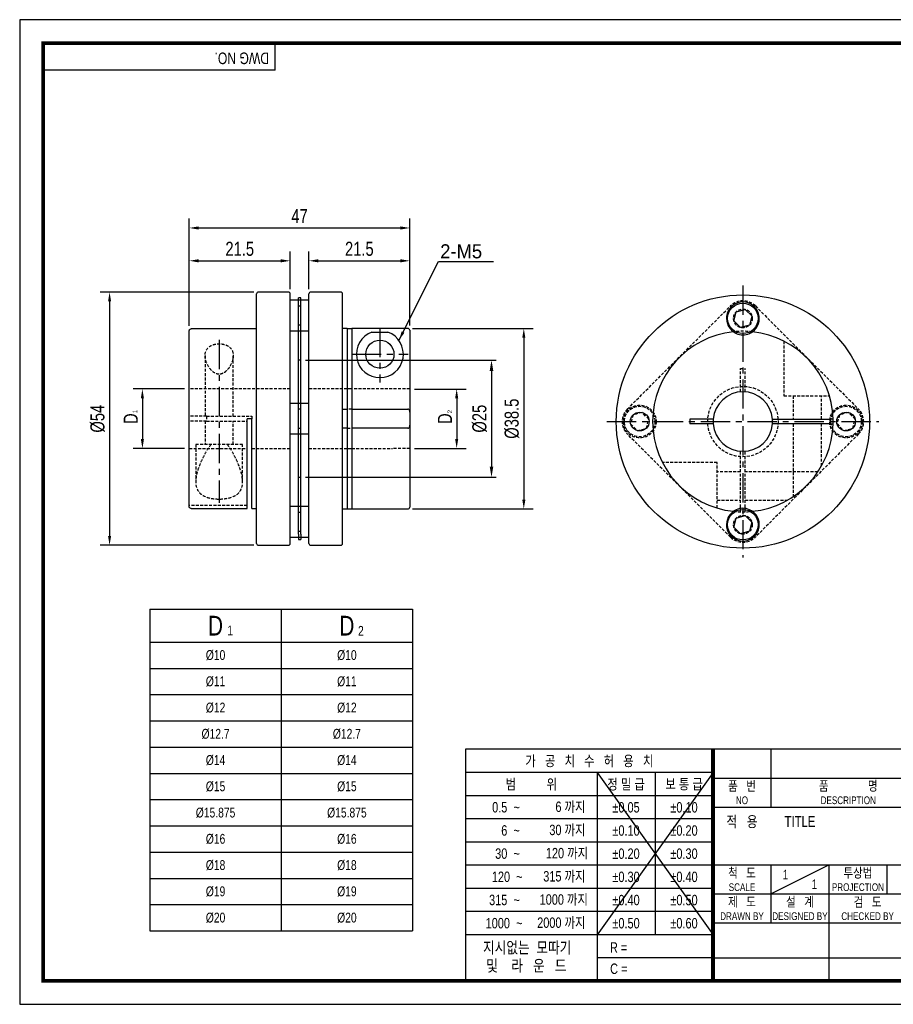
# Model space of a CAD drawing. Header units: millimetres. Extents: x 0 to 297, y 0 to 210.
# Tile 1 of 2: x 0 to 186, y 0 to 210. Entities that reach past the tile are written whole.
import ezdxf
from ezdxf.enums import TextEntityAlignment as Align

# ---------------------------------------------------------------- set-up
doc = ezdxf.new("R2010")
doc.units = ezdxf.units.MM
doc.header["$LTSCALE"] = 5
for name, pattern in [('CENTER', [2, 1.25, -0.25, 0.25, -0.25]), ('CENTER2', [1.125, 0.75, -0.125, 0.125, -0.125]), ('DASHED', [0.75, 0.5, -0.25]), ('HIDDEN', [0.375, 0.25, -0.125]), ('HIDDEN2', [0.1875, 0.125, -0.0625]), ('PHANTOM2', [1.25, 0.625, -0.125, 0.125, -0.125, 0.125, -0.125])]:
    doc.linetypes.add(name, pattern=pattern)
doc.layers.get('0').update_dxf_attribs({"linetype": 'CONTINUOUS'})
doc.layers.get('Defpoints').update_dxf_attribs({"linetype": 'CONTINUOUS'})
for name, color, linetype in [('BM', 2, 'CONTINUOUS'), ('C', 1, 'CENTER2'), ('CT', 1, 'CENTER'), ('D', 7, 'CONTINUOUS'), ('DIM', 7, 'CONTINUOUS'), ('H', 3, 'HIDDEN'), ('HD', 4, 'DASHED'), ('P', 4, 'PHANTOM2')]:
    doc.layers.add(name, color=color, linetype=linetype)
doc.styles.get("Standard").update_dxf_attribs({"font": 'Gulim.ttf', "width": 0.8, "height": 3})
doc.dimstyles.new('LIM', dxfattribs={"dimtxt": 2, "dimasz": 2, "dimexe": 2, "dimexo": 1, "dimgap": 1, "dimtad": 1, "dimdec": 3, "dimzin": 9, "dimdsep": 46, "dimtxsty": 'Standard', "dimcen": 3, "dimclrd": 1, "dimclre": 1, "dimadec": 0, "dimazin": 0, "dimtfac": 1, "dimtdec": 3, "dimtmove": 0, "dimatfit": 3, "dimfxl": 0, "dimtolj": 1, "dimtzin": 0, "dimarcsym": 0})
doc.dimstyles.get("Standard").update_dxf_attribs({"dimtxt": 0.18, "dimasz": 0.18, "dimexe": 0.18, "dimexo": 0.0625, "dimgap": 0.09, "dimtad": 0, "dimtih": 1, "dimtoh": 1, "dimdec": 4, "dimzin": 0, "dimdsep": 46, "dimtxsty": 'Standard', "dimcen": 0.09, "dimadec": 0, "dimazin": 0, "dimtfac": 1, "dimtdec": 4, "dimtofl": 0, "dimtmove": 0, "dimatfit": 3, "dimfxl": 0, "dimtolj": 1, "dimtzin": 0, "dimarcsym": 0})

# ---------------------------------------------------------------- blocks, each defined once
blk = doc.blocks.new('*D118')
at = {"layer": 'Defpoints', "color": 0}
for p in [(57.66, 158.58), (57.66, 151.5), (36.16, 143.7)]:
    blk.add_point(p, dxfattribs=at)
at = {"layer": 'DIM', "color": 1, "lineweight": -2}
for p, q in [((36.16, 144.7), (36.16, 160.58)), ((57.66, 152.5), (57.66, 160.58)), ((38.16, 158.58), (55.66, 158.58))]:
    blk.add_line(p, q, dxfattribs=at)
at = {"layer": 'DIM', "color": 1}
for points in [[(38.16, 158.91), (38.16, 158.24), (36.16, 158.58)], [(55.66, 158.91), (55.66, 158.24), (57.66, 158.58)]]:
    blk.add_solid(points, dxfattribs=at)
at = {"layer": 'DIM', "color": 0, "insert": (46.91, 161.12), "char_height": 3, "attachment_point": 5}
blk.add_mtext('\\A1;21.5', dxfattribs=at)
blk = doc.blocks.new('*D119')
at = {"layer": 'Defpoints', "color": 0}
for p in [(83.16, 165.58), (36.16, 143.7), (83.16, 143.75)]:
    blk.add_point(p, dxfattribs=at)
at = {"layer": 'DIM', "color": 1, "lineweight": -2}
for p, q in [((36.16, 144.7), (36.16, 167.58)), ((83.16, 144.75), (83.16, 167.58)), ((38.16, 165.58), (81.16, 165.58))]:
    blk.add_line(p, q, dxfattribs=at)
at = {"layer": 'DIM', "color": 1}
for points in [[(38.16, 165.91), (38.16, 165.24), (36.16, 165.58)], [(81.16, 165.91), (81.16, 165.24), (83.16, 165.58)]]:
    blk.add_solid(points, dxfattribs=at)
at = {"layer": 'DIM', "color": 0, "insert": (59.66, 168.12), "char_height": 3, "attachment_point": 5}
blk.add_mtext('\\A1;47', dxfattribs=at)
blk = doc.blocks.new('*D120')
at = {"layer": 'Defpoints', "color": 0}
for p in [(50.89, 151.9), (19.16, 97.9), (50.89, 97.9)]:
    blk.add_point(p, dxfattribs=at)
at = {"layer": 'DIM', "color": 1, "lineweight": -2}
for p, q in [((49.89, 151.9), (17.16, 151.9)), ((19.16, 149.9), (19.16, 99.9)), ((49.89, 97.9), (17.16, 97.9))]:
    blk.add_line(p, q, dxfattribs=at)
at = {"layer": 'DIM', "color": 1}
for points in [[(18.83, 149.9), (19.49, 149.9), (19.16, 151.9)], [(18.83, 99.9), (19.49, 99.9), (19.16, 97.9)]]:
    blk.add_solid(points, dxfattribs=at)
at = {"layer": 'DIM', "color": 0, "insert": (16.62, 124.9), "char_height": 3, "attachment_point": 5, "rotation": 90}
blk.add_mtext('\\A1;%%c54', dxfattribs=at)
blk = doc.blocks.new('*D121')
at = {"layer": 'Defpoints', "color": 0}
for p in [(36.16, 131.25), (26.16, 118.55), (36.16, 118.55)]:
    blk.add_point(p, dxfattribs=at)
at = {"layer": 'DIM', "color": 1, "lineweight": -2}
for p, q in [((35.16, 131.25), (24.16, 131.25)), ((26.16, 129.25), (26.16, 120.55)), ((35.16, 118.55), (24.16, 118.55))]:
    blk.add_line(p, q, dxfattribs=at)
at = {"layer": 'DIM', "color": 1}
for points in [[(25.83, 129.25), (26.49, 129.25), (26.16, 131.25)], [(25.83, 120.55), (26.49, 120.55), (26.16, 118.55)]]:
    blk.add_solid(points, dxfattribs=at)
at = {"layer": 'DIM', "color": 0, "insert": (23.66, 124.9), "char_height": 3, "attachment_point": 5, "rotation": 90}
blk.add_mtext('\\A1;D', dxfattribs=at)
blk = doc.blocks.new('*D122')
at = {"layer": 'Defpoints', "color": 0}
for p in [(83.16, 158.58), (61.66, 151.5), (83.16, 143.75)]:
    blk.add_point(p, dxfattribs=at)
at = {"layer": 'DIM', "color": 1, "lineweight": -2}
for p, q in [((61.66, 152.5), (61.66, 160.58)), ((83.16, 144.75), (83.16, 160.58)), ((63.66, 158.58), (81.16, 158.58))]:
    blk.add_line(p, q, dxfattribs=at)
at = {"layer": 'DIM', "color": 1}
for points in [[(63.66, 158.91), (63.66, 158.24), (61.66, 158.58)], [(81.16, 158.91), (81.16, 158.24), (83.16, 158.58)]]:
    blk.add_solid(points, dxfattribs=at)
at = {"layer": 'DIM', "color": 0, "insert": (72.41, 161.12), "char_height": 3, "attachment_point": 5}
blk.add_mtext('\\A1;21.5', dxfattribs=at)
blk = doc.blocks.new('*D123')
at = {"layer": 'Defpoints', "color": 0}
for p in [(83.16, 131.23), (83.16, 118.57), (93.16, 118.57)]:
    blk.add_point(p, dxfattribs=at)
at = {"layer": 'DIM', "color": 1, "lineweight": -2}
for p, q in [((84.16, 131.23), (95.16, 131.23)), ((93.16, 129.23), (93.16, 120.57)), ((84.16, 118.57), (95.16, 118.57))]:
    blk.add_line(p, q, dxfattribs=at)
at = {"layer": 'DIM', "color": 1}
for points in [[(92.83, 129.23), (93.49, 129.23), (93.16, 131.23)], [(92.83, 120.57), (93.49, 120.57), (93.16, 118.57)]]:
    blk.add_solid(points, dxfattribs=at)
at = {"layer": 'DIM', "color": 0, "insert": (90.66, 124.9), "char_height": 3, "attachment_point": 5, "rotation": 90}
blk.add_mtext('\\A1;D', dxfattribs=at)
blk = doc.blocks.new('*D124')
at = {"layer": 'Defpoints', "color": 0}
for p in [(82.76, 144.15), (82.76, 105.65), (107.47, 105.65)]:
    blk.add_point(p, dxfattribs=at)
at = {"layer": 'DIM', "color": 1, "lineweight": -2}
for p, q in [((83.76, 144.15), (109.47, 144.15)), ((107.47, 142.15), (107.47, 107.65)), ((83.76, 105.65), (109.47, 105.65))]:
    blk.add_line(p, q, dxfattribs=at)
at = {"layer": 'DIM', "color": 1}
for points in [[(107.14, 142.15), (107.81, 142.15), (107.47, 144.15)], [(107.14, 107.65), (107.81, 107.65), (107.47, 105.65)]]:
    blk.add_solid(points, dxfattribs=at)
at = {"layer": 'DIM', "color": 0, "insert": (104.94, 124.9), "char_height": 3, "attachment_point": 5, "rotation": 90}
blk.add_mtext('\\A1;%%c38.5', dxfattribs=at)
blk = doc.blocks.new('*D126')
at = {"layer": 'D', "color": 1, "lineweight": -2}
for p, q in [((60.91, 137.4), (101.58, 137.4)), ((100.58, 135.1), (100.58, 114.7)), ((60.91, 112.4), (101.58, 112.4))]:
    blk.add_line(p, q, dxfattribs=at)
at = {"layer": 'D', "color": 1}
for points in [[(100.2, 135.1), (100.97, 135.1), (100.58, 137.4)], [(100.2, 114.7), (100.97, 114.7), (100.58, 112.4)]]:
    blk.add_solid(points, dxfattribs=at)
at = {"layer": 'Defpoints', "color": 0}
for p in [(59.91, 137.4), (59.91, 112.4), (100.58, 112.4)]:
    blk.add_point(p, dxfattribs=at)
at = {"layer": 'D', "insert": (98.05, 124.9), "char_height": 3, "attachment_point": 5, "rotation": 90}
blk.add_mtext('\\A1;%%C25', dxfattribs=at)

msp = doc.modelspace()

# ---------------------------------------------------------------- linework, layer by layer
for p, q in [((54.43705, 199.23234), (54.43705, 205)), ((54.43705, 199.23234), (5, 199.23234)), ((27.7581, 84.25475), (83.7581, 84.25475)), ((27.7581, 84.25475), (27.7581, 15.65475)), ((83.7581, 84.25475), (83.7581, 15.65475)), ((95.07575, 54.43705), (95.07575, 5)), ((147.8086, 54.43705), (95.07575, 54.43705)), ((292, 54.43705), (147.8086, 54.43705)), ((147.8086, 54.43705), (147.8086, 5)), ((160.16787, 54.43705), (160.16787, 42.07779)), ((147.8086, 49.42948), (95.07575, 49.42948)), ((147.8086, 49.42948), (123.09008, 14.82355)), ((123.09008, 49.42948), (147.8086, 14.82355)), ((123.09008, 49.42948), (123.09008, 5)), ((135.44934, 49.42948), (135.44934, 14.82355)), ((147.8086, 48.25742), (292, 48.25742)), ((147.8086, 44.48577), (95.07575, 44.48577)), ((147.8086, 42.07779), (292, 42.07779)), ((147.8086, 39.54207), (95.07575, 39.54207)), ((147.8086, 34.59837), (95.07575, 34.59837)), ((147.8086, 29.65466), (95.07575, 29.65466)), ((147.8086, 29.71852), (292, 29.71852)), ((160.16787, 23.53889), (172.52713, 29.71852)), ((160.16787, 29.71852), (160.16787, 17.35926)), ((172.52713, 29.71852), (172.52713, 5)), ((184.88639, 29.71852), (184.88639, 23.53889)), ((147.8086, 24.71096), (95.07575, 24.71096)), ((147.8086, 23.53889), (221.96418, 23.53889)), ((147.8086, 19.76725), (95.07575, 19.76725)), ((147.8086, 17.35926), (292, 17.35926)), ((27.7581, 15.65475), (83.7581, 15.65475)), ((147.8086, 14.82355), (95.07575, 14.82355)), ((147.8086, 9.87984), (123.09008, 9.87984)), ((147.8086, 9.87984), (221.96418, 9.87984))]:
    msp.add_line(p, q)
at = {"color": 4}
for p, q in [((55.7581, 84.25475), (55.7581, 15.65475)), ((27.7581, 77.25475), (83.7581, 77.25475))]:
    msp.add_line(p, q, dxfattribs=at)
at = {"color": 1}
for p, q in [((27.7581, 71.65475), (83.7581, 71.65475)), ((27.7581, 66.05475), (83.7581, 66.05475)), ((27.7581, 60.45475), (83.7581, 60.45475)), ((27.7581, 54.85475), (83.7581, 54.85475)), ((27.7581, 49.25475), (83.7581, 49.25475)), ((27.7581, 43.65475), (83.7581, 43.65475)), ((27.7581, 38.05475), (83.7581, 38.05475)), ((27.7581, 32.45475), (83.7581, 32.45475)), ((27.7581, 26.85475), (83.7581, 26.85475)), ((27.7581, 21.25475), (83.7581, 21.25475))]:
    msp.add_line(p, q, dxfattribs=at)
msp.add_lwpolyline([(297, 210), (0, 210), (0, 0), (297, 0)], close=True)
msp.add_lwpolyline([(292, 205, 0.8, 0.8, 0), (5, 205, 0.8, 0.8, 0), (5, 5, 0.8, 0.8, 0), (292, 5, 0.8, 0.8, 0)], format="xyseb", close=True)
at = {"const_width": 0.82395}
msp.add_lwpolyline([(147.8086, 5), (147.8086, 54.43705)], dxfattribs=at)
at = {"layer": 'BM', "linetype": 'Continuous'}
for p, q in [((50.4941, 98.30408), (50.4941, 151.50408)), ((57.26076, 151.90408), (50.8941, 151.90408)), ((57.66076, 98.30408), (57.66076, 151.50408)), ((61.66076, 98.30408), (61.66076, 151.50408)), ((68.42743, 151.90408), (62.06076, 151.90408)), ((68.82743, 98.30408), (68.82743, 151.50408)), ((59.41076, 150.15408), (57.66076, 150.15408)), ((59.91076, 150.65408), (59.41076, 150.65408)), ((59.41076, 149.55573), (59.41076, 150.65408)), ((59.41076, 127.55573), (59.41076, 149.55573)), ((59.91076, 149.55573), (59.91076, 150.65408)), ((61.66076, 150.15408), (59.91076, 150.15408)), ((59.91076, 127.55573), (59.91076, 149.55573)), ((152.2507, 145.77327), (152.76834, 147.70512)), ((152.76834, 147.70512), (154.70019, 148.22276)), ((154.70019, 148.22276), (156.1144, 146.80855)), ((153.66491, 144.35906), (152.2507, 145.77327)), ((156.1144, 146.80855), (155.59677, 144.8767)), ((36.16076, 106.10697), (36.16076, 143.70118)), ((50.4941, 144.04754), (36.56076, 144.04754)), ((57.66076, 143.65408), (59.41076, 143.65408)), ((59.91076, 143.65408), (61.66076, 143.65408)), ((69.82743, 144.15408), (68.82743, 144.15408)), ((69.82743, 144.15408), (69.82743, 126.9265)), ((69.82743, 144.14758), (70.82743, 144.14758)), ((70.82743, 144.14758), (70.82743, 126.9265)), ((82.76076, 144.14758), (70.82743, 144.14758)), ((75.08319, 143.35164), (78.50834, 143.35164)), ((83.16076, 143.74744), (83.16076, 126.31526)), ((155.59677, 144.8767), (153.66491, 144.35906)), ((70.82743, 131.23436), (69.82743, 131.23436)), ((59.41076, 128.15408), (57.66076, 128.15408)), ((61.66076, 128.15408), (59.91076, 128.15408)), ((59.41076, 122.25243), (59.41076, 127.55573)), ((59.91076, 122.25243), (59.91076, 127.55573)), ((68.82743, 126.9265), (69.82743, 126.9265)), ((69.82743, 126.9265), (69.82743, 122.88165)), ((70.82743, 126.9265), (82.76076, 126.9265)), ((70.82743, 126.9265), (70.82743, 122.88165)), ((83.16076, 126.31526), (83.16076, 123.49289)), ((48.4941, 105.76061), (48.4941, 124.90408)), ((49.4941, 124.90408), (48.4941, 124.90408)), ((49.4941, 105.76061), (49.4941, 124.90408)), ((147.85227, 124.79091), (142.8365, 124.79091)), ((142.8365, 124.79091), (142.8365, 123.79091)), ((160.51284, 124.79091), (173.02592, 124.79091)), ((173.42606, 124.79091), (173.02592, 124.79091)), ((59.41076, 100.25243), (59.41076, 122.25243)), ((59.91076, 100.25243), (59.91076, 122.25243)), ((69.82743, 122.88165), (68.82743, 122.88165)), ((69.82743, 122.88165), (69.82743, 105.65408)), ((70.82743, 122.88165), (70.82743, 105.65408)), ((82.76076, 122.88165), (70.82743, 122.88165)), ((83.16076, 123.49289), (83.16076, 106.05408)), ((147.85227, 123.79091), (142.8365, 123.79091)), ((173.02592, 123.79091), (160.51284, 123.79091)), ((173.02592, 123.79091), (173.42606, 123.79091)), ((57.66076, 121.65408), (59.41076, 121.65408)), ((59.91076, 121.65408), (61.66076, 121.65408)), ((69.82743, 118.55408), (70.82743, 118.55408)), ((36.56076, 105.76061), (48.4941, 105.76061)), ((49.4941, 105.76061), (50.4941, 105.76061)), ((59.41076, 106.15408), (57.66076, 106.15408)), ((61.66076, 106.15408), (59.91076, 106.15408)), ((68.82743, 105.65408), (69.82743, 105.65408)), ((69.82743, 105.65408), (70.82743, 105.65408)), ((70.82743, 105.65408), (82.76076, 105.65408)), ((152.2507, 101.77327), (152.76834, 103.70512)), ((152.76834, 103.70512), (154.70019, 104.22276)), ((154.70019, 104.22276), (156.1144, 102.80855)), ((153.66491, 100.35906), (152.2507, 101.77327)), ((155.59677, 100.8767), (153.66491, 100.35906)), ((156.1144, 102.80855), (155.59677, 100.8767)), ((57.66076, 99.65408), (59.41076, 99.65408)), ((59.41076, 100.25243), (59.41076, 99.15408)), ((59.41076, 99.15408), (59.91076, 99.15408)), ((59.91076, 100.25243), (59.91076, 99.15408)), ((59.91076, 99.65408), (61.66076, 99.65408)), ((50.8941, 97.90408), (57.26076, 97.90408)), ((62.06076, 97.90408), (68.42743, 97.90408))]:
    msp.add_line(p, q, dxfattribs=at)
at = {"layer": 'BM', "linetype": 'HIDDEN2'}
msp.add_line((48.4941, 106.40408), (36.16076, 106.40408), dxfattribs=at)
at = {"layer": 'BM', "linetype": 'Continuous'}
for centre, radius in [((154.18255, 124.29091), 27), ((154.18255, 124.29091), 27), ((154.18255, 146.29091), 3.25), ((76.79576, 138.65408), 3), ((132.18255, 124.29091), 2), ((132.18255, 124.29091), 2), ((176.18255, 124.29091), 2), ((176.18255, 124.29091), 2), ((154.18255, 102.29091), 3.25)]:
    msp.add_circle(centre, radius, dxfattribs=at)
for centre, radius, start, end in [((50.8941, 151.50408), 0.4, 90, 180), ((57.26076, 151.50408), 0.4, 0, 90), ((62.06076, 151.50408), 0.4, 90, 180), ((68.42743, 151.50408), 0.4, 0, 90), ((154.18255, 146.29091), 3.5, 305.298512, 234.701488), ((76.79576, 138.65408), 5, 110.0302087, 69.9697913), ((82.7607, 143.74751), 0.40007, 359.9899897, 89.9902661), ((154.18255, 124.29091), 19.25, 96.0306908, 263.9693092), ((154.18255, 146.29091), 3.5, 234.701488, 246.2218701), ((154.18255, 146.29091), 3.5, 246.2218701, 293.7781299), ((154.18255, 146.29091), 3.5, 293.7781299, 305.298512), ((154.18255, 124.29091), 19.25, 1.4883695, 83.9693092), ((154.18255, 124.29091), 6.35, 4.5161536, 175.4838464), ((154.18255, 124.29091), 6.35, 175.4838464, 184.5161536), ((154.18255, 124.29091), 6.35, 355.4838464, 4.5161536), ((154.18255, 124.29091), 19.25, 358.5116305, 1.4883695), ((154.18255, 124.29091), 6.35, 184.5161536, 355.4838464), ((154.18255, 124.29091), 19.25, 276.0306908, 358.5116305), ((82.76076, 106.05408), 0.4, 270, 0), ((154.18255, 102.29091), 3.5, 125.298512, 54.701488), ((154.18255, 102.29091), 3.5, 113.7781299, 125.298512), ((154.18255, 102.29091), 3.5, 66.2218701, 113.7781299), ((154.18255, 102.29091), 3.5, 54.701488, 66.2218701), ((50.8941, 98.30408), 0.4, 180, 270), ((57.26076, 98.30408), 0.4, 270, 0), ((62.06076, 98.30408), 0.4, 180, 270), ((68.42743, 98.30408), 0.4, 270, 0)]:
    msp.add_arc(centre, radius, start, end, dxfattribs=at)
at = {"layer": 'BM', "linetype": 'HIDDEN2'}
for start, end in [(242.0175469, 246.2218701), (293.7781299, 305.298512)]:
    msp.add_arc((154.18255, 146.29091), 3.5, start, end, dxfattribs=at)
at = {"layer": 'BM', "linetype": 'Continuous'}
for points, knots in [([(36.16076, 143.70118), (36.16076, 143.76112), (36.17649, 143.82968), (36.26338, 143.93602), (36.30337, 143.97133), (36.41319, 144.02757), (36.48513, 144.04754), (36.56076, 144.04754)], [0, 0, 0, 0, 0.5, 0.5, 0.75, 0.75, 1, 1, 1, 1]), ([(83.16076, 126.31526), (83.16076, 126.4513), (83.14504, 126.58252), (83.05815, 126.76026), (83.01816, 126.81498), (82.90834, 126.89864), (82.8364, 126.9265), (82.76076, 126.9265)], [0, 0, 0, 0, 0.5, 0.5, 0.75, 0.75, 1, 1, 1, 1]), ([(82.76076, 122.88165), (82.83635, 122.88165), (82.90791, 122.90926), (83.0181, 122.99305), (83.05799, 123.04782), (83.11547, 123.16492), (83.13379, 123.22885), (83.15631, 123.35851), (83.16076, 123.42497), (83.16076, 123.49289)], [0, 0, 0, 0, 0.25, 0.25, 0.5, 0.5, 0.75, 0.75, 1, 1, 1, 1]), ([(36.56076, 105.76061), (36.48517, 105.76061), (36.41361, 105.7804), (36.30343, 105.83674), (36.26353, 105.87207), (36.20606, 105.94217), (36.18773, 105.97799), (36.16521, 106.04519), (36.16076, 106.07705), (36.16076, 106.10697)], [0, 0, 0, 0, 0.25, 0.25, 0.5, 0.5, 0.75, 0.75, 1, 1, 1, 1])]:
    msp.add_open_spline(points, degree=3, knots=knots, dxfattribs=at)
at = {"layer": 'C'}
msp.add_line((147.8086, 49.42948), (147.8086, 49.39613), dxfattribs=at)
at = {"layer": 'CT'}
for p, q in [((154.18255, 153.29091), (154.18255, 95.29091)), ((125.18255, 124.29091), (183.18255, 124.29091))]:
    msp.add_line(p, q, dxfattribs=at)
at = {"layer": 'D', "color": 1, "linetype": 'CENTER'}
for p, q in [((76.79576, 144.29115), (76.79576, 132.65408)), ((42.52543, 141.69623), (42.52596, 106.92533)), ((70.79576, 138.65408), (82.79576, 138.65408))]:
    msp.add_line(p, q, dxfattribs=at)
at = {"layer": 'H'}
msp.add_line((147.8086, 49.31275), (147.8086, 49.27106), dxfattribs=at)
at = {"layer": 'HD', "linetype": 'HIDDEN2'}
for p, q in [((59.91076, 150.15408), (59.41076, 150.15408)), ((59.91076, 148.90408), (59.41076, 148.90408)), ((129.5309, 126.94256), (151.5309, 148.94256)), ((156.8342, 148.94256), (178.8342, 126.94256)), ((59.41076, 144.90408), (59.91076, 144.90408)), ((59.41076, 143.65408), (59.91076, 143.65408)), ((162.93255, 141.42991), (162.93255, 129.79091)), ((39.52576, 138.37769), (39.52576, 125.40408)), ((45.52576, 125.40408), (45.52576, 138.37769)), ((59.91076, 137.40408), (59.41076, 137.40408)), ((153.68255, 130.62119), (153.68255, 135.63696)), ((153.68255, 135.63696), (154.68255, 135.63696)), ((154.68255, 130.62119), (154.68255, 135.63696)), ((57.66076, 131.25408), (36.16076, 131.25408)), ((69.82743, 131.25408), (61.66076, 131.25408)), ((83.16076, 131.23436), (70.82743, 131.23436)), ((83.16076, 131.23436), (70.82743, 131.23436)), ((59.91076, 128.15408), (59.41076, 128.15408)), ((162.93255, 129.79091), (172.63011, 129.79091)), ((164.93255, 129.79091), (164.93255, 124.79091)), ((170.93255, 124.79091), (170.93255, 129.79091)), ((59.91076, 126.90408), (59.41076, 126.90408)), ((70.82743, 126.9265), (69.82743, 126.9265)), ((132.70019, 126.22276), (130.76834, 125.70512)), ((134.1144, 124.80855), (132.70019, 126.22276)), ((176.70019, 126.22276), (174.76834, 125.70512)), ((178.1144, 124.80855), (176.70019, 126.22276)), ((39.8419, 125.40408), (36.16076, 125.40408)), ((39.8419, 124.40408), (36.16076, 124.40408)), ((39.52576, 124.40408), (39.52576, 119.40408)), ((39.8419, 125.40408), (49.4941, 125.40408)), ((39.8419, 124.40408), (48.4941, 124.40408)), ((45.52576, 119.40408), (45.52576, 124.40408)), ((49.4941, 125.40408), (49.4941, 124.90408)), ((130.76834, 125.70512), (130.2507, 123.77327)), ((133.59677, 122.8767), (134.1144, 124.80855)), ((174.76834, 125.70512), (174.2507, 123.77327)), ((177.59677, 122.8767), (178.1144, 124.80855)), ((59.41076, 122.90408), (59.91076, 122.90408)), ((69.82743, 122.88165), (70.82743, 122.88165)), ((130.2507, 123.77327), (131.66491, 122.35906)), ((131.66491, 122.35906), (133.59677, 122.8767)), ((164.93255, 123.79091), (164.93255, 108.32586)), ((170.93255, 114.80408), (170.93255, 123.79091)), ((174.2507, 123.77327), (175.66491, 122.35906)), ((175.66491, 122.35906), (177.59677, 122.8767)), ((59.41076, 121.65408), (59.91076, 121.65408)), ((151.5309, 99.63926), (129.5309, 121.63926)), ((178.8342, 121.63926), (156.8342, 99.63926)), ((36.16076, 118.55408), (48.4941, 118.55408)), ((47.52576, 119.40408), (37.52576, 119.40408)), ((37.52576, 119.40408), (37.52576, 111.43046)), ((47.52576, 111.43046), (47.52576, 119.40408)), ((49.4941, 118.55408), (57.66076, 118.55408)), ((61.66076, 118.55408), (69.82743, 118.55408)), ((70.82743, 118.55408), (79.4941, 118.55408)), ((83.16076, 118.57379), (79.47963, 118.57379)), ((153.68255, 105.0474), (153.68255, 117.96062)), ((154.68255, 105.0474), (154.68255, 117.96062)), ((148.68255, 115.54091), (137.04356, 115.54091)), ((148.68255, 105.84335), (148.68255, 115.54091)), ((153.68255, 113.54091), (148.68255, 113.54091)), ((170.14761, 113.54091), (154.68255, 113.54091)), ((59.41076, 112.40408), (59.91076, 112.40408)), ((148.68255, 107.54091), (153.68255, 107.54091)), ((154.68255, 107.54091), (163.66939, 107.54091)), ((59.91076, 106.15408), (59.41076, 106.15408)), ((59.91076, 104.90408), (59.41076, 104.90408)), ((59.41076, 100.90408), (59.91076, 100.90408)), ((59.41076, 99.65408), (59.91076, 99.65408))]:
    msp.add_line(p, q, dxfattribs=at)
for centre, radius in [((154.18255, 146.29091), 2), ((154.18255, 124.29091), 7.5), ((132.18255, 124.29091), 3.5), ((132.18255, 124.29091), 3.25), ((176.18255, 124.29091), 3.5), ((176.18255, 124.29091), 3.25), ((154.18255, 102.29091), 2)]:
    msp.add_circle(centre, radius, dxfattribs=at)
for centre, radius, start, end in [((154.18255, 146.29091), 3.75, 45, 135), ((154.18255, 124.29091), 19.25, 83.9693092, 96.0306908), ((132.18255, 124.29091), 3.75, 135, 225), ((176.18255, 124.29091), 3.75, 315, 45), ((154.18255, 124.29091), 19.25, 263.9693092, 276.0306908), ((154.18255, 102.29091), 3.75, 225, 315)]:
    msp.add_arc(centre, radius, start, end, dxfattribs=at)
msp.add_ellipse((44.48778, 124.90408), major_axis=(0, -6.35), ratio=0.733912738, start_param=4.63356723, end_param=4.791210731, dxfattribs=at)
for points, knots in [([(42.52576, 134.39091), (43.02544, 134.39091), (43.48297, 134.62093), (44.19979, 135.19593), (44.48292, 135.54329), (45.17491, 136.60358), (45.44623, 137.36001), (45.57678, 138.78298), (45.42367, 139.46857), (44.68011, 140.25592), (44.34278, 140.4784), (43.51168, 140.7882), (43.0259, 140.87167), (42.04581, 140.87389), (41.55081, 140.79049), (40.72128, 140.48482), (40.38154, 140.26442), (39.62615, 139.47112), (39.47565, 138.79378), (39.60271, 137.36782), (39.87521, 136.60601), (40.56855, 135.54323), (40.85166, 135.19592), (41.56924, 134.62045), (42.02608, 134.39091), (42.52576, 134.39091)], [0, 0, 0, 0, 0.0625, 0.0625, 0.125, 0.125, 0.25, 0.25, 0.375, 0.375, 0.4375, 0.4375, 0.5, 0.5, 0.5625, 0.5625, 0.625, 0.625, 0.75, 0.75, 0.875, 0.875, 0.9375, 0.9375, 1, 1, 1, 1]), ([(40.81319, 119.40408), (40.32129, 118.80259), (39.92471, 118.16139), (39.19782, 116.87344), (38.87306, 116.21741), (38.31258, 114.92903), (38.07663, 114.29634), (37.71339, 113.05427), (37.586, 112.43944), (37.4988, 111.28218), (37.53828, 110.72655), (37.85458, 109.72583), (38.13707, 109.27293), (38.98725, 108.53346), (39.56258, 108.24279), (40.92968, 107.85637), (41.72485, 107.75829), (43.31098, 107.75702), (44.10124, 107.85247), (45.47813, 108.23785), (46.05856, 108.52953), (46.91363, 109.27118), (47.19618, 109.72451), (47.51277, 110.72394), (47.55259, 111.28117), (47.42271, 113.01336), (47.01801, 114.28693), (46.18115, 116.21154), (45.85729, 116.86677), (45.12744, 118.16062), (44.7296, 118.80336), (44.23834, 119.40408)], [0, 0, 0, 0, 0.0625, 0.0625, 0.125, 0.125, 0.1875, 0.1875, 0.25, 0.25, 0.3125, 0.3125, 0.375, 0.375, 0.4375, 0.4375, 0.5, 0.5, 0.5625, 0.5625, 0.625, 0.625, 0.6875, 0.6875, 0.75, 0.75, 0.875, 0.875, 0.9375, 0.9375, 1, 1, 1, 1])]:
    msp.add_open_spline(points, degree=3, knots=knots, dxfattribs=at)
at = {"layer": 'P'}
msp.add_line((147.8086, 49.22104), (147.8086, 49.16267), dxfattribs=at)

# ---------------------------------------------------------------- texts
at = {"color": 0}
for s, insert, char_height, width, attachment_point in [('D', (41.7581, 80.75475), 4.2, 28, 5), ('D', (69.7581, 80.75475), 4.2, 28, 5), ('1', (44.25392, 80.77963), 2.1, 6.3, 1), ('2', (72.1243, 80.69917), 2.1, 3.36, 1), ('%%c10', (41.7581, 74.45475), 2.1, 28, 5), ('%%c10', (69.7581, 74.45475), 2.1, 28, 5), ('%%c11', (41.7581, 68.85475), 2.1, 28, 5), ('%%c11', (69.7581, 68.85475), 2.1, 28, 5), ('%%c12', (41.7581, 63.25475), 2.1, 28, 5), ('%%c12', (69.7581, 63.25475), 2.1, 28, 5), ('%%c12.7', (41.7581, 57.65475), 2.1, 28, 5), ('%%c12.7', (69.7581, 57.65475), 2.1, 28, 5), ('%%c14', (41.7581, 52.05475), 2.1, 28, 5), ('%%c14', (69.7581, 52.05475), 2.1, 28, 5), ('%%c15', (41.7581, 46.45475), 2.1, 28, 5), ('%%c15', (69.7581, 46.45475), 2.1, 28, 5), ('%%c15.875', (41.7581, 40.85475), 2.1, 28, 5), ('%%c15.875', (69.7581, 40.85475), 2.1, 28, 5), ('%%c16', (41.7581, 35.25475), 2.1, 28, 5), ('%%c16', (69.7581, 35.25475), 2.1, 28, 5), ('%%c18', (41.7581, 29.65475), 2.1, 28, 5), ('%%c18', (69.7581, 29.65475), 2.1, 28, 5), ('%%c19', (41.7581, 24.05475), 2.1, 28, 5), ('%%c19', (69.7581, 24.05475), 2.1, 28, 5), ('%%c20', (41.7581, 18.45475), 2.1, 28, 5), ('%%c20', (69.7581, 18.45475), 2.1, 28, 5)]:
    msp.add_mtext(s, dxfattribs=dict(at, insert=insert, char_height=char_height, width=width, attachment_point=attachment_point))
at = {"layer": 'D', "width": 0.8}
msp.add_text('DWG NO.', height=2.471852, rotation=180, dxfattribs=at).set_placement((53.16809, 203.00065))
for s, height, p in [('가   공   치   수   허   용   치', 2.2246672, (121.44218, 51.93326)), ('범          위', 2.2246672, (109.08292, 46.95763)), ('정 밀 급', 2.224667, (129.26971, 46.95763)), ('보 통 급', 2.224667, (141.62897, 46.95763)), ('품   번', 2.059877, (153.98824, 46.60952)), ('품              명', 2.0598771, (176.64688, 46.60952)), ('NO', 1.647902, (153.98824, 43.5197)), ('DESCRIPTION', 1.6479017, (176.64688, 43.5197)), ('%%p0.05', 2.224667, (129.26971, 42.01392)), ('%%p0.10', 2.224667, (141.62897, 42.01392)), ('적   용', 2.307062, (153.98824, 38.98797)), ('TITLE', 2.307062, (166.3475, 38.98797)), ('%%p0.10', 2.224667, (129.26971, 37.07022)), ('%%p0.20', 2.224667, (141.62897, 37.07022)), ('%%p0.20', 2.224667, (129.26971, 32.12651)), ('%%p0.30', 2.224667, (141.62897, 32.12651)), ('척   도', 2.059877, (153.98824, 28.07062)), ('투상법', 2.059877, (178.70676, 28.07062)), ('%%p0.30', 2.224667, (129.26971, 27.18281)), ('%%p0.40', 2.224667, (141.62897, 27.18281)), ('1', 2.05988, (163.25768, 27.65865)), ('SCALE', 1.647902, (153.98824, 24.98081)), ('1', 2.05988, (169.43731, 25.59877)), ('PROJECTION', 1.647902, (178.70676, 24.98081)), ('%%p0.40', 2.224667, (129.26971, 22.2391)), ('%%p0.50', 2.224667, (141.62897, 22.2391)), ('제   도', 2.059877, (153.98824, 21.89099)), ('설   계', 2.059877, (166.3475, 21.89099)), ('검   도', 2.059877, (180.76664, 21.89099)), ('%%p0.50', 2.224667, (129.26971, 17.2954)), ('%%p0.60', 2.224667, (141.62897, 17.2954))]:
    msp.add_text(s, height=height, dxfattribs=at).set_placement(p, align=Align.MIDDLE)
for s, height, p in [('DRAWN BY', 1.647902, (153.98824, 17.97719)), ('DESIGNED BY', 1.6479017, (166.3475, 17.97719)), ('CHECKED BY', 1.647902, (180.76664, 17.97719))]:
    msp.add_text(s, height=height, dxfattribs=at).set_placement(p, align=Align.CENTER)
at = {"layer": 'D', "linetype": 'ByBlock', "width": 0.8}
for s, height, p in [('지시없는  모따기', 2.471852, (98.78304, 10.86753)), ('및    라   운   드', 2.4718525, (99.46232, 6.99683))]:
    msp.add_text(s, height=height, dxfattribs=at).set_placement(p)
at = {"layer": 'D', "width": 0.8}
for s, p in [('R = ', (125.83895, 10.9999)), ('C = ', (125.87797, 6.47764))]:
    msp.add_text(s, height=2.224667, dxfattribs=at).set_placement(p)
at = {"layer": 'D', "char_height": 2.224667, "attachment_point": 6}
for s, insert, width in [('0.5  ~', (106.61106, 42.01392), 8.2310624), ('6 까지', (120.61823, 42.01392), 9.8035318), ('6  ~', (106.61106, 37.07022), 8.2310216), ('30 까지', (120.61823, 37.07022), 9.8034906), ('120 까지', (121.17583, 32.12651), 12.6524242), ('30  ~', (106.61106, 32.12651), 8.2310216), ('120  ~', (107.1976, 27.18281), 8.9379913), ('315 까지', (120.61823, 27.18281), 12.0977814), ('315  ~', (106.61106, 22.2391), 9.885083), ('1000 까지', (121.14261, 22.2391), 13.3822846), ('2000 까지', (120.61823, 17.2954), 12.974319), ('1000  ~', (107.17041, 17.2954), 14.528725)]:
    msp.add_mtext(s, dxfattribs=dict(at, insert=insert, width=width))
at = {"layer": 'DIM'}
msp.add_text('2-M5', height=3, dxfattribs=at).set_placement((89.64479, 159.10184))
at = {"layer": 'DIM', "char_height": 1, "attachment_point": 1, "rotation": 90}
for s, insert, width in [('1', (24.065, 126.05314), 1.2), ('2', (91.17265, 126.05358), 1.4)]:
    msp.add_mtext(s, dxfattribs=dict(at, insert=insert, width=width))

# ---------------------------------------------------------------- dimensions: what is measured, and where the dimension line sits
at = {"layer": 'D'}
dim = msp.add_linear_dim(base=(100.58493, 112.40408), p1=(59.91076, 137.40408), p2=(59.91076, 112.40408), angle=90, text='%%C25', dimstyle='Standard', override={"dimtxt": 2, "dimasz": 2.3, "dimexe": 1, "dimexo": 1, "dimgap": 1, "dimtad": 1, "dimtih": 0, "dimtoh": 0, "dimzin": 8, "dimcen": 1, "dimclrd": 1, "dimclre": 1, "dimclrt": 256, "dimadec": 4, "dimazin": 2, "dimtfac": 0.5, "dimtix": 1, "dimtofl": 1, "dimtmove": 2, "dimtzin": 8}, dxfattribs=at)
dim.commit()
dim.dimension.update_dxf_attribs({"geometry": '*D126', "text_midpoint": (98.04698, 124.90408)})
at = {"layer": 'DIM'}
for base, p1, p2, picture, middle in [((83.16076, 165.57514), (36.16076, 143.70118), (83.16076, 143.74744), '*D119', (59.66076, 168.11709)), ((57.66076, 158.57514), (36.16076, 143.70118), (57.66076, 151.50408), '*D118', (46.91076, 161.11709)), ((83.16076, 158.57514), (61.66076, 151.50408), (83.16076, 143.74744), '*D122', (72.41076, 161.11709))]:
    dim = msp.add_linear_dim(base=base, p1=p1, p2=p2, dimstyle='LIM', dxfattribs=at)
    dim.commit()
    dim.dimension.update_dxf_attribs({"geometry": picture, "text_midpoint": middle})
for base, p1, p2, text, picture, middle in [((19.16076, 97.90408), (50.8941, 151.90408), (50.8941, 97.90408), '%%c54', '*D120', (16.62082, 124.90408)), ((107.47403, 105.65408), (82.76076, 144.14758), (82.76076, 105.65408), '%%c38.5', '*D124', (104.93609, 124.90083)), ((26.16076, 118.55408), (36.16076, 131.25408), (36.16076, 118.55408), 'D', '*D121', (23.65877, 124.90408)), ((93.16076, 118.57379), (83.16076, 131.23436), (83.16076, 118.57379), 'D', '*D123', (90.65877, 124.90408))]:
    dim = msp.add_linear_dim(base=base, p1=p1, p2=p2, angle=90, text=text, dimstyle='LIM', dxfattribs=at)
    dim.commit()
    dim.dimension.update_dxf_attribs({"geometry": picture, "text_midpoint": middle})

# ---------------------------------------------------------------- leaders
msp.add_leader([(80.83916, 141.59532), (89.31744, 158.44742), (101.01388, 158.44742)], dimstyle='LIM', override={"dimgap": 1, "dimtad": 0}, dxfattribs=at)

doc.saveas('drawing.dxf')
